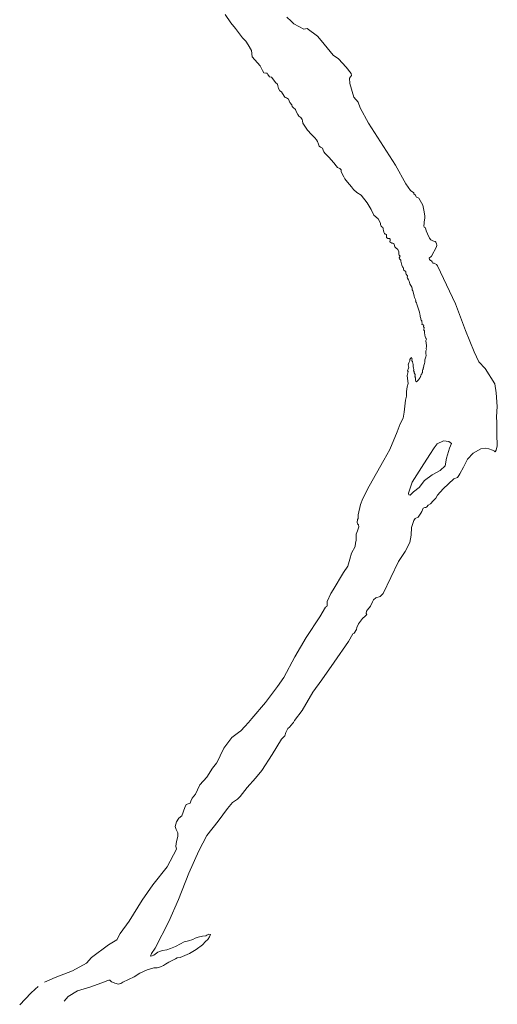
# Model space of a CAD drawing. Header units: metres. Extents: x 222609 to 404409, y 8547781 to 8795234.
# Tile 34 of 39: x 395813 to 396126, y 8599356 to 8600000. Entities that reach past the tile are written whole.
import ezdxf

# ---------------------------------------------------------------- set-up
doc = ezdxf.new("R2010")
doc.units = ezdxf.units.M
doc.layers.add('01. RIO', color=7, linetype='Continuous', lineweight=5, true_color=0x2776bb)

# ---------------------------------------------------------------- blocks, each defined once
blk = doc.blocks.new('REIORORI')
at = {"layer": '01. RIO', "color": 152, "lineweight": 15, "true_color": 0x2776bb, "flags": 128}
blk.add_lwpolyline([(395987.88, 8600002.14), (395990.74, 8599999.45), (395992.56, 8599997.68), (395999.07, 8599994.2), (396001.23, 8599994.6), (396008.02, 8599989.58), (396010.36, 8599986.9), (396018.24, 8599977.19), (396021.77, 8599974.74), (396026.68, 8599969.37), (396030.04, 8599965.09), (396030.22, 8599963.9), (396028.85, 8599962.07), (396029.19, 8599958.64), (396031.81, 8599949.74), (396034.55, 8599946.54), (396035.98, 8599942.78), (396041.33, 8599932.8), (396059.03, 8599905.26), (396065.82, 8599892.88), (396068.9, 8599888.71), (396071.01, 8599887), (396071.07, 8599886.54), (396071.98, 8599885.74), (396072.84, 8599884.26), (396074.38, 8599883.69), (396077, 8599879.06), (396077.63, 8599875.81), (396078.14, 8599872.04), (396078.32, 8599870.73), (396077.92, 8599869.25), (396077.69, 8599868.16), (396077.69, 8599867.02), (396077.46, 8599865.48), (396077.8, 8599864.62), (396078.43, 8599864.34), (396078.83, 8599863.31), (396079.06, 8599862.28), (396080.03, 8599860.34), (396081.34, 8599857.43), (396082.19, 8599856.29), (396083.45, 8599855.66), (396084.19, 8599855.38), (396084.93, 8599855.21), (396085.39, 8599854.81), (396085.9, 8599853.67), (396086.02, 8599852.75), (396085.9, 8599851.72), (396082.54, 8599845.73), (396081.11, 8599844.25), (396081.28, 8599843.51), (396081.91, 8599842.88), (396082.59, 8599842.54), (396083.11, 8599841.97), (396083.56, 8599841.17), (396084.25, 8599840.99), (396085.85, 8599840.08), (396086.53, 8599839.23), (396088.58, 8599835.26), (396098.23, 8599814.5), (396104.89, 8599797.02), (396110.49, 8599782.92), (396113.48, 8599776.55), (396117.63, 8599772.2), (396124, 8599762.11), (396124.99, 8599756.15), (396125.65, 8599747.27), (396125.21, 8599740.59), (396125.43, 8599736.79), (396125.32, 8599729.17), (396125.54, 8599721.61), (396124.99, 8599718.58), (396124.16, 8599717.64), (396123.72, 8599717.91), (396122.45, 8599718.58), (396120.14, 8599719.57), (396118.04, 8599719.96), (396114.95, 8599719.46), (396109.82, 8599716.81), (396106.18, 8599712.78), (396103.42, 8599707.65), (396101.22, 8599703.18), (396100.39, 8599702.08), (396099.51, 8599700.81), (396097.19, 8599699.92), (396090.13, 8599693.3), (396086.44, 8599689.27), (396085.44, 8599687.34), (396083.62, 8599685.52), (396081.86, 8599683.59), (396080.42, 8599682.6), (396079.49, 8599681.6), (396078.77, 8599681.16), (396078.16, 8599681.16), (396077.06, 8599680.78), (396076.29, 8599678.57), (396075.68, 8599677.36), (396073.75, 8599674.82), (396071.93, 8599673.88), (396071.05, 8599672.72), (396069.56, 8599668.08), (396069.23, 8599663.01), (396068.46, 8599658.21), (396065.26, 8599652.25), (396060.9, 8599645.9), (396050.92, 8599624.88), (396048.88, 8599622.95), (396046.17, 8599622.12), (396044.57, 8599620.68), (396043.86, 8599619.3), (396042.59, 8599616.6), (396040.77, 8599614.17), (396039.94, 8599613.23), (396039.72, 8599611.85), (396040.16, 8599611.08), (396039.17, 8599609.98), (396037.4, 8599608.54), (396034.76, 8599604.9), (396033.71, 8599602.69), (396033.43, 8599601.37), (396032.05, 8599598.89), (396031.17, 8599598.39), (396028.19, 8599593.42), (396018.82, 8599579.9), (396010.87, 8599568.43), (396004.92, 8599560.26), (395997.86, 8599548.29), (395993, 8599541.77), (395992.34, 8599540.45), (395991.9, 8599540.01), (395989.64, 8599537.41), (395988.65, 8599536.42), (395987.82, 8599535.26), (395987.32, 8599533.94), (395986.66, 8599531.79), (395984.34, 8599529.58), (395978.33, 8599519.59), (395971.44, 8599509.11), (395967.35, 8599503.92), (395962, 8599497.85), (395957.32, 8599492), (395955.55, 8599490.29), (395952.24, 8599488.14), (395949.04, 8599484.11), (395942.98, 8599475.94), (395935.59, 8599466.56), (395930.29, 8599456.35), (395923.78, 8599441.89), (395917.05, 8599424.57), (395910.65, 8599410.22), (395901.77, 8599392.62), (395899.4, 8599389.31), (395898.69, 8599387.6), (395899.84, 8599387.71), (395900.84, 8599388.2), (395903.48, 8599390.13), (395904.48, 8599390.52), (395906.52, 8599391.13), (395909.33, 8599391.68), (395911.87, 8599392.56), (395915.12, 8599393.72), (395918.27, 8599395.54), (395920.64, 8599396.87), (395923.45, 8599397.42), (395926.43, 8599398.41), (395927.92, 8599399.24), (395929.9, 8599399.96), (395932.77, 8599400.56), (395934.81, 8599400.89), (395935.59, 8599401.28), (395936.85, 8599402), (395937.9, 8599401.72), (395937.29, 8599400.23), (395936.25, 8599398.47), (395934.65, 8599397.03), (395932.77, 8599394.99), (395928.47, 8599391.79), (395924.11, 8599389.2), (395918.05, 8599386.55), (395916.23, 8599386.33), (395915.01, 8599385.72), (395912.81, 8599384.56), (395910.6, 8599383.57), (395908.56, 8599382.3), (395907.18, 8599381.36), (395905.25, 8599380.42), (395902.93, 8599379.87), (395900.89, 8599379.93), (395896.53, 8599378.44), (395891.63, 8599376.45), (395887.93, 8599374.02), (395880.54, 8599370.54), (395879.22, 8599369.55), (395877.51, 8599369.22), (395876.18, 8599369.5), (395875.41, 8599369.83), (395874.36, 8599370.21), (395873.2, 8599370.6), (395872.76, 8599371.1), (395872.05, 8599371.7), (395871.33, 8599371.7), (395870.17, 8599371.32), (395868.52, 8599370.71), (395859.69, 8599367.51), (395850.92, 8599364.81), (395844.69, 8599361.05), (395842.16, 8599357.97)], dxfattribs=at)
at = {"layer": '01. RIO', "color": 152, "linetype": 'Continuous', "lineweight": 15, "true_color": 0x2776bb, "flags": 128}
for points in [[(395829.26, 8599370.46), (395836.24, 8599373.52), (395847.6, 8599377.88), (395856.87, 8599382.85), (395860.13, 8599386.66), (395871.21, 8599394.82), (395876.56, 8599398.14), (395878.82, 8599402.22), (395884.78, 8599410.5), (395893.22, 8599424.07), (395900.17, 8599434.28), (395909.55, 8599446.03), (395915.72, 8599457.57), (395915.22, 8599459.54), (395915.66, 8599462.47), (395916.49, 8599465.78), (395916.54, 8599468.32), (395915.38, 8599470.36), (395914.72, 8599472.46), (395915.77, 8599475.49), (395917.26, 8599477.86), (395919.14, 8599479.35), (395921.18, 8599484.71), (395922.11, 8599486.75), (395924.54, 8599487.69), (395925.09, 8599488.95), (395926.03, 8599490.94), (395928.02, 8599493.48), (395929.34, 8599496.35), (395930.88, 8599499.6), (395935.46, 8599504.57), (395939.27, 8599510.59), (395941.97, 8599513.73), (395943.4, 8599516.66), (395944.23, 8599518.64), (395946.77, 8599523.66), (395951.84, 8599530.51), (395956.2, 8599533.87), (395957.85, 8599535.03), (395960.39, 8599537.85), (395962.87, 8599540.38), (395965.03, 8599543.14), (395973.91, 8599553.52), (395981.85, 8599563.89), (395985.93, 8599569.85), (395993.21, 8599583.43), (396000.55, 8599596.01), (396009.42, 8599609.51), (396013.19, 8599615.9), (396014.04, 8599616.41), (396014.38, 8599617.04), (396014.21, 8599619.72), (396016.78, 8599624.92), (396018.15, 8599627.31), (396024.94, 8599638.56), (396027.79, 8599642.84), (396029.1, 8599647.23), (396030.19, 8599651.17), (396032.7, 8599655.68), (396032.93, 8599657.96), (396033.27, 8599659.56), (396033.21, 8599661.79), (396033.21, 8599663.67), (396034.18, 8599665.95), (396034.92, 8599668.41), (396034.87, 8599669.78), (396034.24, 8599670.35), (396033.84, 8599671.43), (396034.18, 8599673.37), (396034.52, 8599673.89), (396034.58, 8599674.74), (396034.58, 8599676.4), (396036.18, 8599683.13), (396037.6, 8599687.07), (396041.71, 8599695.18), (396051.41, 8599712.07), (396055.29, 8599719.09), (396060.2, 8599730.62), (396062.08, 8599735.81), (396064.13, 8599739.58), (396064.7, 8599743.58), (396065.5, 8599751.39), (396066.24, 8599754.08), (396066.19, 8599757.16), (396066.64, 8599760.13), (396067.21, 8599762.41), (396066.93, 8599765.61), (396066.76, 8599767.55), (396067.1, 8599769.2), (396067.24, 8599770.13), (396066.92, 8599770.67), (396067.02, 8599771.19), (396067.29, 8599771.75), (396067.61, 8599772.33), (396067.7, 8599772.92), (396067.63, 8599773.46), (396067.44, 8599773.8), (396067.31, 8599774.21), (396067.42, 8599774.6), (396067.61, 8599775.16), (396067.8, 8599775.74), (396067.87, 8599776.31), (396068.39, 8599777.23), (396068.51, 8599777.99), (396068.78, 8599778.64), (396069.21, 8599779.07), (396069.53, 8599779.24), (396069.81, 8599778.81), (396069.83, 8599778.29), (396069.72, 8599777.69), (396069.75, 8599777.17), (396070.13, 8599776.69), (396070.24, 8599776.24), (396070.29, 8599775.83), (396070.44, 8599775.35), (396070.57, 8599774.88), (396070.65, 8599774.1), (396070.59, 8599773.71), (396070.59, 8599773.5), (396070.91, 8599772.36), (396071.02, 8599771.54), (396070.96, 8599771.3), (396070.87, 8599770.54), (396071.06, 8599770.37), (396071.26, 8599770.26), (396071.26, 8599769.98), (396071.21, 8599769.68), (396071.34, 8599769.38), (396071.8, 8599768.23), (396071.86, 8599767.7), (396071.77, 8599767.35), (396071.88, 8599767.11), (396071.93, 8599766.85), (396071.86, 8599766.72), (396071.71, 8599766.59), (396071.8, 8599766.27), (396072.08, 8599766.08), (396072.18, 8599765.8), (396072.16, 8599765.19), (396072.14, 8599764.7), (396072.21, 8599764.2), (396072.23, 8599763.92), (396072.38, 8599763.66), (396072.86, 8599763.49), (396073.67, 8599764.2), (396074.34, 8599765), (396074.47, 8599765.45), (396075.06, 8599766.23), (396075.29, 8599766.64), (396075.44, 8599767.05), (396075.6, 8599767.18), (396075.71, 8599767.5), (396075.77, 8599767.89), (396075.88, 8599768.32), (396076.14, 8599768.39), (396076.27, 8599768.56), (396076.31, 8599768.9), (396076.46, 8599769.2), (396076.68, 8599769.57), (396076.68, 8599769.87), (396076.65, 8599770.2), (396076.72, 8599770.59), (396076.78, 8599770.89), (396076.93, 8599771.38), (396077.13, 8599771.73), (396077.22, 8599772.29), (396077.43, 8599772.51), (396077.65, 8599774.17), (396078.04, 8599775.33), (396078.16, 8599776.31), (396078.25, 8599777.13), (396078.32, 8599777.84), (396078.88, 8599779.71), (396079.18, 8599780.6), (396079.18, 8599780.92), (396079.01, 8599781.14), (396078.9, 8599781.42), (396078.86, 8599782), (396078.84, 8599782.63), (396078.79, 8599783.17), (396078.83, 8599783.62), (396079.11, 8599784.07), (396079.22, 8599784.53), (396079.12, 8599785.09), (396079.2, 8599785.69), (396079.31, 8599786.12), (396079.31, 8599787.11), (396079.07, 8599788.69), (396078.99, 8599789.17), (396078.92, 8599789.77), (396078.9, 8599790.48), (396079.12, 8599790.85), (396079.24, 8599791.28), (396079.2, 8599791.75), (396078.83, 8599792.04), (396078.57, 8599792.38), (396078.4, 8599792.98), (396078.14, 8599793.83), (396077.93, 8599795.75), (396077.95, 8599796.7), (396077.65, 8599797.28), (396077.48, 8599797.75), (396077.62, 8599798.14), (396077.84, 8599798.59), (396077.75, 8599798.98), (396077.5, 8599799.18), (396077.37, 8599799.5), (396077.32, 8599799.82), (396077.52, 8599800.17), (396077.43, 8599800.58), (396077.19, 8599800.71), (396076.91, 8599800.73), (396076.52, 8599800.92), (396076.29, 8599801.19), (396076.37, 8599801.51), (396076.31, 8599802.87), (396076.2, 8599803.26), (396075.99, 8599803.52), (396075.77, 8599803.82), (396075.7, 8599804.47), (396075.51, 8599804.94), (396075.36, 8599805.57), (396075.21, 8599806.26), (396075.08, 8599806.88), (396074.95, 8599807.72), (396074.65, 8599808.93), (396074.32, 8599810.27), (396072.88, 8599814.2), (396072.79, 8599815.01), (396072.3, 8599815.76), (396072.1, 8599816.25), (396072.3, 8599816.81), (396072, 8599817.66), (396071.45, 8599818.6), (396071.19, 8599819.38), (396071.12, 8599820.56), (396070.28, 8599822.91), (396069.92, 8599823.69), (396069.88, 8599824.64), (396069.79, 8599825.42), (396068.51, 8599827.57), (396067.93, 8599829.23), (396067.47, 8599830.08), (396066.95, 8599831.16), (396066.66, 8599831.97), (396066.95, 8599832.46), (396066.92, 8599832.82), (396066.49, 8599833.21), (396066.13, 8599833.6), (396065.91, 8599833.83), (396065.78, 8599834.32), (396065.78, 8599835.14), (396065.68, 8599835.63), (396065.29, 8599835.85), (396064.54, 8599836.41), (396064.28, 8599836.93), (396064.24, 8599837.55), (396064.02, 8599838.27), (396063.59, 8599838.72), (396063.17, 8599839.7), (396062.55, 8599842.34), (396062.42, 8599843.03), (396061.99, 8599843.55), (396061.64, 8599843.91), (396061.51, 8599844.56), (396061.8, 8599845.12), (396062.03, 8599845.74), (396061.41, 8599846.29), (396061.18, 8599846.65), (396061.21, 8599847.53), (396061.24, 8599848.38), (396060.46, 8599850.04), (396059.16, 8599851.18), (396058.51, 8599851.74), (396058.15, 8599853.21), (396058.02, 8599853.96), (396057.33, 8599854.15), (396056.65, 8599854.25), (396055.87, 8599854.51), (396055.31, 8599855.1), (396055.47, 8599856.01), (396055.6, 8599856.83), (396054.99, 8599857.28), (396053.97, 8599857.18), (396053.19, 8599857.87), (396053.09, 8599859.17), (396053.03, 8599859.89), (396052.61, 8599859.99), (396052.18, 8599860.12), (396051.79, 8599860.58), (396051.4, 8599861.42), (396051.27, 8599862.5), (396051.01, 8599863.22), (396050.91, 8599863.81), (396050.75, 8599864.36), (396050.13, 8599864.82), (396049.61, 8599865.21), (396049.28, 8599866.38), (396049.12, 8599867.3), (396047.65, 8599870.1), (396044.81, 8599872.58), (396043.04, 8599876.29), (396040.47, 8599880.45), (396036.65, 8599885.59), (396033.74, 8599887.3), (396031.63, 8599889.36), (396030.2, 8599891.07), (396027.69, 8599894.04), (396025.87, 8599896.32), (396025.24, 8599897.63), (396024.27, 8599899.17), (396023.47, 8599901), (396023.41, 8599902.14), (396022.62, 8599902.94), (396021.13, 8599903.62), (396020.22, 8599904.82), (396018.56, 8599906.71), (396015.37, 8599910.47), (396013.03, 8599912.81), (396012.17, 8599914.01), (396011.66, 8599915.04), (396011.26, 8599916.24), (396009.95, 8599916.98), (396009.15, 8599917.61), (396008.52, 8599919.03), (396008.07, 8599920.69), (396007.27, 8599921.83), (396006.13, 8599923.2), (396004.13, 8599925.31), (396001.51, 8599928.17), (395998.43, 8599932.79), (395998.14, 8599934.16), (395997.97, 8599935.13), (395997.06, 8599936.33), (395995.86, 8599937.24), (395995, 8599938.44), (395994.03, 8599940.27), (395993.63, 8599941.58), (395992.09, 8599942.84), (395991.35, 8599943.69), (395991.12, 8599944.72), (395989.92, 8599946.15), (395988.9, 8599948.37), (395987.59, 8599949.28), (395986.84, 8599949.46), (395986.1, 8599950.31), (395984.5, 8599953.17), (395983.31, 8599953.96), (395982.45, 8599955.39), (395982.05, 8599957.1), (395981.77, 8599958.13), (395980.74, 8599959.1), (395977.94, 8599962.7), (395976.57, 8599962.98), (395975.49, 8599964.52), (395974.98, 8599965.38), (395974.23, 8599965.49), (395972.81, 8599965.67), (395972.01, 8599967.21), (395970.41, 8599970.17), (395965.28, 8599976.05), (395964.71, 8599980.22), (395962.54, 8599984.04), (395961.06, 8599986.38), (395958.89, 8599988.61), (395956.95, 8599991.12), (395954.27, 8599994.55), (395951.3, 8599998.37), (395947.53, 8600003.73)], [(395813.06, 8599355.66), (395820.42, 8599363.17), (395823.24, 8599365.82), (395825.05, 8599367.54)]]:
    blk.add_lwpolyline(points, dxfattribs=at)
at = {"layer": '01. RIO', "color": 152, "lineweight": 15, "true_color": 0x2776bb, "flags": 128}
blk.add_lwpolyline([(396067.62, 8599690.59), (396069.99, 8599697.7), (396076.11, 8599707.43), (396081.59, 8599715.78), (396084.34, 8599720.27), (396086.21, 8599722.76), (396090.45, 8599724.76), (396093.82, 8599724.26), (396095.69, 8599723.01), (396094.44, 8599720.02), (396092.45, 8599713.54), (396091.58, 8599708.42), (396088.33, 8599705.31), (396083.09, 8599702.56), (396078.1, 8599698.82), (396074.61, 8599694.21), (396070.87, 8599691.34), (396068.65, 8599689.22), (396067.67, 8599689.46)], close=True, dxfattribs=at)

msp = doc.modelspace()

# ---------------------------------------------------------------- block references
msp.add_blockref('REIORORI', (0, 0))

doc.saveas('drawing.dxf')
